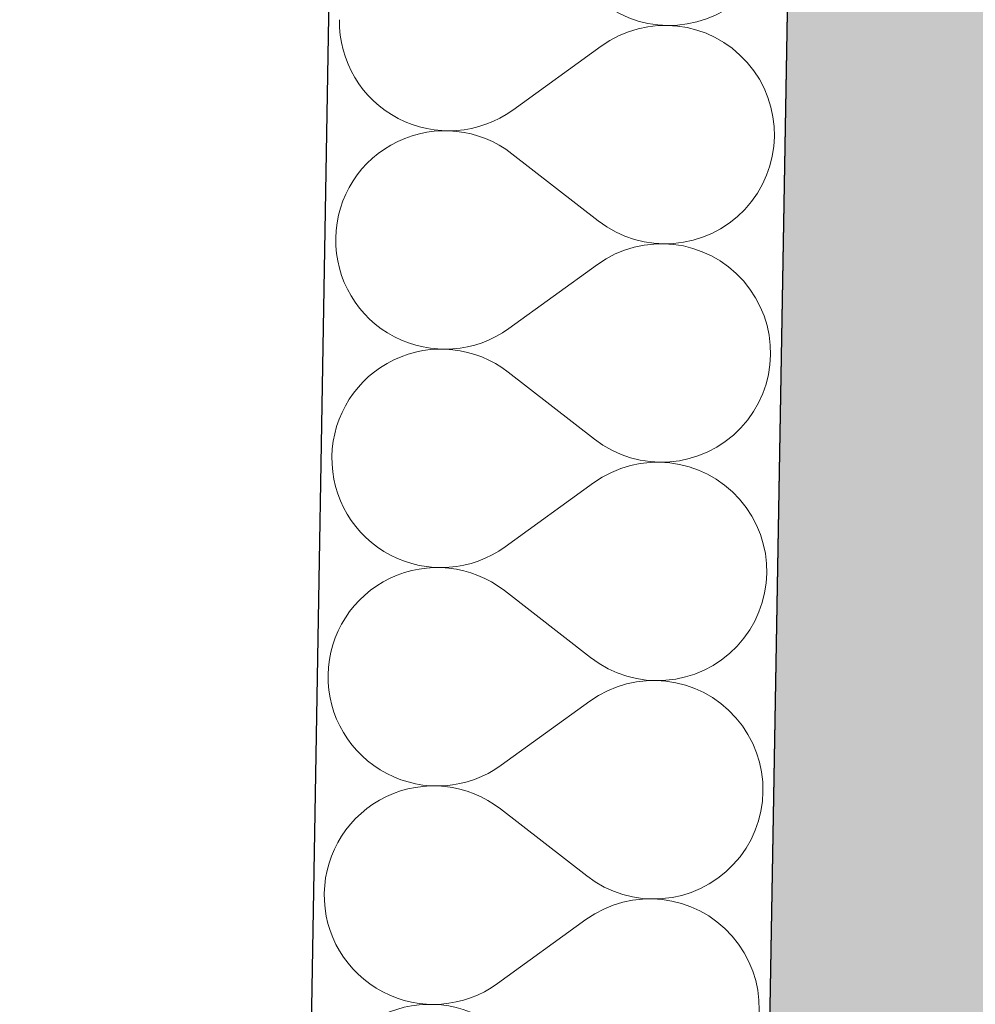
# Model space of a CAD drawing. Header units: millimetres. Extents: x -24674 to 2959, y -2716 to 20653.
# Tile 38 of 161: x -20642 to -20309, y 6187 to 6530. Entities that reach past the tile are written whole.
import ezdxf

# ---------------------------------------------------------------- set-up
doc = ezdxf.new("R2010")
doc.units = ezdxf.units.MM
doc.header["$MEASUREMENT"] = 0
doc.linetypes.add('Wipeout_Contour', pattern=[1000, 0, -1000])
for name, color, linetype in [('9._POHLED ZÁPADNÍ_1_Konstrukce - nosné', 7, 'Continuous'), ('9._POHLED ZÁPADNÍ_1_Nové_Konstrukce - nosné', 7, 'Continuous'), ('9._POHLED ZÁPADNÍ_1_Nové_Výplně – Řezové', 7, 'Continuous'), ('9._POHLED ZÁPADNÍ_1_Výplně – Řezové', 7, 'Continuous'), ('9._POHLED ZÁPADNÍ_1_VÝTAH VAR 1', 7, 'Continuous')]:
    doc.layers.add(name, color=color, linetype=linetype)

# ---------------------------------------------------------------- blocks, each defined once
blk = doc.blocks.new('*X4', base_point=(-27719.5, -6043.99))
at = {"layer": '9._POHLED ZÁPADNÍ_1_Nové_Výplně – Řezové', "color": 21, "linetype": 'Continuous', "lineweight": 20, "true_color": 0xffaaaa}
for p, q in [((-20530.25, 6533.02), (-20530.39, 6530.3)), ((-20530.39, 6530.3), (-20530.34, 6527.58)), ((-20429.42, 6530.96), (-20426.86, 6530.05)), ((-20426.86, 6530.05), (-20424.23, 6529.33)), ((-20408.03, 6529.04), (-20405.39, 6529.66)), ((-20405.39, 6529.66), (-20402.79, 6530.47)), ((-20530.34, 6527.58), (-20530.1, 6524.87)), ((-20429.51, 6526.13), (-20432.04, 6525.13)), ((-20426.91, 6526.95), (-20429.51, 6526.13)), ((-20424.26, 6527.58), (-20426.91, 6526.95)), ((-20421.58, 6528.01), (-20424.26, 6527.58)), ((-20424.23, 6529.33), (-20421.57, 6528.8)), ((-20418.87, 6528.26), (-20421.58, 6528.01)), ((-20421.57, 6528.8), (-20418.87, 6528.46)), ((-20418.87, 6528.46), (-20416.15, 6528.31)), ((-20416.15, 6528.31), (-20418.87, 6528.26)), ((-20416.15, 6528.31), (-20413.43, 6528.36)), ((-20413.43, 6528.17), (-20416.15, 6528.31)), ((-20413.43, 6528.36), (-20410.72, 6528.6)), ((-20410.73, 6527.83), (-20413.43, 6528.17)), ((-20408.06, 6527.3), (-20410.73, 6527.83)), ((-20410.72, 6528.6), (-20408.03, 6529.04)), ((-20405.44, 6526.59), (-20408.06, 6527.3)), ((-20402.87, 6525.68), (-20405.44, 6526.59)), ((-20530.1, 6524.87), (-20529.66, 6522.19)), ((-20436.85, 6522.61), (-20439.11, 6521.09)), ((-20434.49, 6523.96), (-20436.85, 6522.61)), ((-20432.04, 6525.13), (-20434.49, 6523.96)), ((-20400.38, 6524.6), (-20402.87, 6525.68)), ((-20397.97, 6523.34), (-20400.38, 6524.6)), ((-20395.65, 6521.91), (-20397.97, 6523.34)), ((-20529.66, 6522.19), (-20529.04, 6519.54)), ((-20529.04, 6519.54), (-20528.22, 6516.95)), ((-20439.11, 6521.09), (-20469.98, 6498.77)), ((-20393.44, 6520.32), (-20395.65, 6521.91)), ((-20391.35, 6518.58), (-20393.44, 6520.32)), ((-20528.22, 6516.95), (-20527.22, 6514.41)), ((-20389.39, 6516.69), (-20391.35, 6518.58)), ((-20387.58, 6514.67), (-20389.39, 6516.69)), ((-20527.22, 6514.41), (-20526.05, 6511.96)), ((-20385.9, 6512.52), (-20387.58, 6514.67)), ((-20384.39, 6510.26), (-20385.9, 6512.52)), ((-20526.05, 6511.96), (-20524.7, 6509.6)), ((-20524.7, 6509.6), (-20523.19, 6507.34)), ((-20383.04, 6507.9), (-20384.39, 6510.26)), ((-20523.19, 6507.34), (-20521.52, 6505.19)), ((-20381.87, 6505.45), (-20383.04, 6507.9)), ((-20380.87, 6502.92), (-20381.87, 6505.45)), ((-20521.52, 6505.19), (-20519.7, 6503.17)), ((-20519.7, 6503.17), (-20517.74, 6501.28)), ((-20380.06, 6500.32), (-20380.87, 6502.92)), ((-20517.74, 6501.28), (-20515.65, 6499.54)), ((-20515.65, 6499.54), (-20513.44, 6497.95)), ((-20472.24, 6497.25), (-20469.98, 6498.77)), ((-20379.43, 6497.67), (-20380.06, 6500.32)), ((-20513.44, 6497.95), (-20511.13, 6496.52)), ((-20511.13, 6496.52), (-20508.71, 6495.26)), ((-20508.71, 6495.26), (-20506.22, 6494.18)), ((-20477.06, 6494.73), (-20474.6, 6495.91)), ((-20474.6, 6495.91), (-20472.24, 6497.25)), ((-20378.99, 6494.99), (-20379.43, 6497.67)), ((-20506.22, 6494.18), (-20503.65, 6493.27)), ((-20503.65, 6493.27), (-20501.03, 6492.56)), ((-20501.03, 6492.56), (-20498.36, 6492.03)), ((-20498.36, 6492.03), (-20495.66, 6491.69)), ((-20495.66, 6491.69), (-20492.94, 6491.55)), ((-20492.94, 6491.55), (-20490.22, 6491.6)), ((-20490.22, 6491.6), (-20487.51, 6491.85)), ((-20487.51, 6491.85), (-20484.83, 6492.28)), ((-20484.83, 6492.28), (-20482.18, 6492.91)), ((-20482.18, 6492.91), (-20479.59, 6493.73)), ((-20479.59, 6493.73), (-20477.06, 6494.73)), ((-20378.75, 6492.28), (-20378.99, 6494.99)), ((-20378.7, 6489.56), (-20378.75, 6492.28)), ((-20508.83, 6488.39), (-20511.29, 6487.22)), ((-20506.3, 6489.39), (-20508.83, 6488.39)), ((-20503.71, 6490.2), (-20506.3, 6489.39)), ((-20501.06, 6490.82), (-20503.71, 6490.2)), ((-20498.37, 6491.26), (-20501.06, 6490.82)), ((-20495.66, 6491.5), (-20498.37, 6491.26)), ((-20492.94, 6491.55), (-20495.66, 6491.5)), ((-20490.23, 6491.4), (-20492.94, 6491.55)), ((-20487.53, 6491.06), (-20490.23, 6491.4)), ((-20484.86, 6490.53), (-20487.53, 6491.06)), ((-20482.24, 6489.81), (-20484.86, 6490.53)), ((-20479.67, 6488.91), (-20482.24, 6489.81)), ((-20477.18, 6487.82), (-20479.67, 6488.91)), ((-20378.84, 6486.84), (-20378.7, 6489.56)), ((-20513.65, 6485.87), (-20515.92, 6484.36)), ((-20511.29, 6487.22), (-20513.65, 6485.87)), ((-20474.77, 6486.56), (-20477.18, 6487.82)), ((-20472.45, 6485.13), (-20474.77, 6486.56)), ((-20470.25, 6483.53), (-20472.45, 6485.13)), ((-20379.18, 6484.14), (-20378.84, 6486.84)), ((-20518.06, 6482.69), (-20520.09, 6480.87)), ((-20515.92, 6484.36), (-20518.06, 6482.69)), ((-20440.17, 6460.15), (-20470.25, 6483.53)), ((-20380.43, 6478.85), (-20379.71, 6481.47)), ((-20379.71, 6481.47), (-20379.18, 6484.14)), ((-20521.98, 6478.91), (-20523.72, 6476.83)), ((-20520.09, 6480.87), (-20521.98, 6478.91)), ((-20381.34, 6476.28), (-20380.43, 6478.85)), ((-20525.31, 6474.62), (-20526.74, 6472.3)), ((-20523.72, 6476.83), (-20525.31, 6474.62)), ((-20382.42, 6473.79), (-20381.34, 6476.28)), ((-20526.74, 6472.3), (-20528, 6469.89)), ((-20385.11, 6469.06), (-20383.68, 6471.38)), ((-20383.68, 6471.38), (-20382.42, 6473.79)), ((-20528, 6469.89), (-20529.09, 6467.4)), ((-20386.7, 6466.86), (-20385.11, 6469.06)), ((-20529.99, 6464.83), (-20530.71, 6462.21)), ((-20529.09, 6467.4), (-20529.99, 6464.83)), ((-20390.33, 6462.81), (-20388.45, 6464.77)), ((-20388.45, 6464.77), (-20386.7, 6466.86)), ((-20530.71, 6462.21), (-20531.24, 6459.54)), ((-20394.51, 6459.32), (-20392.36, 6460.99)), ((-20392.36, 6460.99), (-20390.33, 6462.81)), ((-20531.24, 6459.54), (-20531.58, 6456.84)), ((-20440.17, 6460.15), (-20437.97, 6458.56)), ((-20437.97, 6458.56), (-20435.65, 6457.13)), ((-20399.13, 6456.47), (-20396.77, 6457.81)), ((-20396.77, 6457.81), (-20394.51, 6459.32)), ((-20531.58, 6456.84), (-20531.72, 6454.12)), ((-20531.72, 6454.12), (-20531.67, 6451.4)), ((-20435.65, 6457.13), (-20433.24, 6455.86)), ((-20433.24, 6455.86), (-20430.75, 6454.78)), ((-20430.75, 6454.78), (-20428.18, 6453.87)), ((-20428.18, 6453.87), (-20425.56, 6453.15)), ((-20406.71, 6453.48), (-20404.12, 6454.3)), ((-20404.12, 6454.3), (-20401.59, 6455.29)), ((-20401.59, 6455.29), (-20399.13, 6456.47)), ((-20531.67, 6451.4), (-20531.43, 6448.69)), ((-20428.24, 6450.77), (-20430.83, 6449.95)), ((-20425.59, 6451.4), (-20428.24, 6450.77)), ((-20422.91, 6451.84), (-20425.59, 6451.4)), ((-20425.56, 6453.15), (-20422.89, 6452.62)), ((-20420.2, 6452.08), (-20422.91, 6451.84)), ((-20422.89, 6452.62), (-20420.19, 6452.28)), ((-20417.48, 6452.13), (-20420.2, 6452.08)), ((-20420.19, 6452.28), (-20417.48, 6452.13)), ((-20417.48, 6452.13), (-20414.76, 6452.18)), ((-20414.76, 6451.99), (-20417.48, 6452.13)), ((-20414.76, 6452.18), (-20412.05, 6452.42)), ((-20412.06, 6451.65), (-20414.76, 6451.99)), ((-20409.39, 6451.13), (-20412.06, 6451.65)), ((-20412.05, 6452.42), (-20409.36, 6452.86)), ((-20406.77, 6450.41), (-20409.39, 6451.13)), ((-20409.36, 6452.86), (-20406.71, 6453.48)), ((-20404.2, 6449.51), (-20406.77, 6450.41)), ((-20531.43, 6448.69), (-20530.99, 6446.01)), ((-20435.82, 6447.78), (-20438.18, 6446.43)), ((-20433.36, 6448.95), (-20435.82, 6447.78)), ((-20430.83, 6449.95), (-20433.36, 6448.95)), ((-20401.71, 6448.42), (-20404.2, 6449.51)), ((-20399.29, 6447.16), (-20401.71, 6448.42)), ((-20396.98, 6445.74), (-20399.29, 6447.16)), ((-20530.99, 6446.01), (-20530.36, 6443.36)), ((-20440.44, 6444.91), (-20471.31, 6422.59)), ((-20438.18, 6446.43), (-20440.44, 6444.91)), ((-20394.77, 6444.15), (-20396.98, 6445.74)), ((-20392.68, 6442.4), (-20394.77, 6444.15)), ((-20530.36, 6443.36), (-20529.55, 6440.77)), ((-20529.55, 6440.77), (-20528.55, 6438.24)), ((-20390.72, 6440.52), (-20392.68, 6442.4)), ((-20388.9, 6438.49), (-20390.72, 6440.52)), ((-20528.55, 6438.24), (-20527.38, 6435.78)), ((-20387.23, 6436.35), (-20388.9, 6438.49)), ((-20527.38, 6435.78), (-20526.03, 6433.42)), ((-20526.03, 6433.42), (-20524.52, 6431.16)), ((-20385.72, 6434.08), (-20387.23, 6436.35)), ((-20384.37, 6431.72), (-20385.72, 6434.08)), ((-20524.52, 6431.16), (-20522.85, 6429.01)), ((-20383.2, 6429.27), (-20384.37, 6431.72)), ((-20522.85, 6429.01), (-20521.03, 6426.99)), ((-20521.03, 6426.99), (-20519.07, 6425.1)), ((-20382.2, 6426.74), (-20383.2, 6429.27)), ((-20381.38, 6424.14), (-20382.2, 6426.74)), ((-20519.07, 6425.1), (-20516.98, 6423.36)), ((-20516.98, 6423.36), (-20514.77, 6421.77)), ((-20380.76, 6421.49), (-20381.38, 6424.14)), ((-20514.77, 6421.77), (-20512.45, 6420.34)), ((-20512.45, 6420.34), (-20510.04, 6419.08)), ((-20478.38, 6418.55), (-20475.93, 6419.73)), ((-20475.93, 6419.73), (-20473.57, 6421.08)), ((-20473.57, 6421.08), (-20471.31, 6422.59)), ((-20380.32, 6418.81), (-20380.76, 6421.49)), ((-20510.04, 6419.08), (-20507.55, 6418)), ((-20507.55, 6418), (-20504.98, 6417.09)), ((-20504.98, 6417.09), (-20502.36, 6416.38)), ((-20502.36, 6416.38), (-20499.69, 6415.85)), ((-20488.84, 6415.67), (-20486.16, 6416.11)), ((-20486.16, 6416.11), (-20483.51, 6416.73)), ((-20483.51, 6416.73), (-20480.92, 6417.55)), ((-20480.92, 6417.55), (-20478.38, 6418.55)), ((-20380.08, 6416.1), (-20380.32, 6418.81)), ((-20380.03, 6413.38), (-20380.08, 6416.1)), ((-20507.63, 6413.21), (-20510.16, 6412.21)), ((-20505.03, 6414.02), (-20507.63, 6413.21)), ((-20502.39, 6414.65), (-20505.03, 6414.02)), ((-20499.7, 6415.08), (-20502.39, 6414.65)), ((-20496.99, 6415.32), (-20499.7, 6415.08)), ((-20499.69, 6415.85), (-20496.99, 6415.51)), ((-20496.99, 6415.51), (-20494.27, 6415.37)), ((-20494.27, 6415.37), (-20496.99, 6415.32)), ((-20494.27, 6415.37), (-20491.55, 6415.42)), ((-20491.56, 6415.22), (-20494.27, 6415.37)), ((-20488.86, 6414.88), (-20491.56, 6415.22)), ((-20491.55, 6415.42), (-20488.84, 6415.67)), ((-20486.19, 6414.35), (-20488.86, 6414.88)), ((-20483.56, 6413.63), (-20486.19, 6414.35)), ((-20481, 6412.73), (-20483.56, 6413.63)), ((-20478.51, 6411.64), (-20481, 6412.73)), ((-20380.17, 6410.66), (-20380.03, 6413.38)), ((-20514.98, 6409.69), (-20517.24, 6408.18)), ((-20512.62, 6411.04), (-20514.98, 6409.69)), ((-20510.16, 6412.21), (-20512.62, 6411.04)), ((-20476.1, 6410.38), (-20478.51, 6411.64)), ((-20473.78, 6408.95), (-20476.1, 6410.38)), ((-20380.51, 6407.96), (-20380.17, 6410.66)), ((-20519.39, 6406.51), (-20521.42, 6404.69)), ((-20517.24, 6408.18), (-20519.39, 6406.51)), ((-20471.58, 6407.35), (-20473.78, 6408.95)), ((-20441.5, 6383.97), (-20471.58, 6407.35)), ((-20381.04, 6405.29), (-20380.51, 6407.96)), ((-20523.3, 6402.73), (-20525.05, 6400.65)), ((-20521.42, 6404.69), (-20523.3, 6402.73)), ((-20382.66, 6400.1), (-20381.76, 6402.67)), ((-20381.76, 6402.67), (-20381.04, 6405.29)), ((-20525.05, 6400.65), (-20526.64, 6398.44)), ((-20383.75, 6397.61), (-20382.66, 6400.1)), ((-20528.07, 6396.13), (-20529.33, 6393.71)), ((-20526.64, 6398.44), (-20528.07, 6396.13)), ((-20385.01, 6395.2), (-20383.75, 6397.61)), ((-20529.33, 6393.71), (-20530.41, 6391.22)), ((-20388.03, 6390.68), (-20386.44, 6392.88)), ((-20386.44, 6392.88), (-20385.01, 6395.2)), ((-20531.32, 6388.65), (-20532.04, 6386.03)), ((-20530.41, 6391.22), (-20531.32, 6388.65)), ((-20391.66, 6386.63), (-20389.77, 6388.59)), ((-20389.77, 6388.59), (-20388.03, 6390.68)), ((-20532.04, 6386.03), (-20532.57, 6383.36)), ((-20393.69, 6384.81), (-20391.66, 6386.63)), ((-20532.57, 6383.36), (-20532.91, 6380.66)), ((-20441.5, 6383.97), (-20439.3, 6382.38)), ((-20439.3, 6382.38), (-20436.98, 6380.95)), ((-20398.1, 6381.63), (-20395.83, 6383.14)), ((-20395.83, 6383.14), (-20393.69, 6384.81)), ((-20532.91, 6380.66), (-20533.05, 6377.95)), ((-20436.98, 6380.95), (-20434.57, 6379.68)), ((-20434.57, 6379.68), (-20432.08, 6378.6)), ((-20432.08, 6378.6), (-20429.51, 6377.69)), ((-20405.45, 6378.12), (-20402.91, 6379.11)), ((-20402.91, 6379.11), (-20400.46, 6380.29)), ((-20400.46, 6380.29), (-20398.1, 6381.63)), ((-20533.05, 6377.95), (-20533, 6375.23)), ((-20533, 6375.23), (-20532.76, 6372.52)), ((-20426.92, 6375.22), (-20429.57, 6374.59)), ((-20429.51, 6377.69), (-20426.89, 6376.97)), ((-20424.24, 6375.66), (-20426.92, 6375.22)), ((-20426.89, 6376.97), (-20424.22, 6376.44)), ((-20421.53, 6375.9), (-20424.24, 6375.66)), ((-20424.22, 6376.44), (-20421.52, 6376.1)), ((-20418.81, 6375.95), (-20421.53, 6375.9)), ((-20421.52, 6376.1), (-20418.81, 6375.95)), ((-20418.81, 6375.95), (-20416.09, 6376)), ((-20416.09, 6375.81), (-20418.81, 6375.95)), ((-20416.09, 6376), (-20413.38, 6376.24)), ((-20413.39, 6375.47), (-20416.09, 6375.81)), ((-20410.72, 6374.95), (-20413.39, 6375.47)), ((-20413.38, 6376.24), (-20410.69, 6376.68)), ((-20408.1, 6374.23), (-20410.72, 6374.95)), ((-20410.69, 6376.68), (-20408.04, 6377.3)), ((-20408.04, 6377.3), (-20405.45, 6378.12)), ((-20532.76, 6372.52), (-20532.32, 6369.83)), ((-20437.15, 6371.6), (-20439.51, 6370.25)), ((-20434.69, 6372.77), (-20437.15, 6371.6)), ((-20432.16, 6373.77), (-20434.69, 6372.77)), ((-20429.57, 6374.59), (-20432.16, 6373.77)), ((-20405.53, 6373.33), (-20408.1, 6374.23)), ((-20403.03, 6372.24), (-20405.53, 6373.33)), ((-20400.62, 6370.98), (-20403.03, 6372.24)), ((-20532.32, 6369.83), (-20531.69, 6367.18)), ((-20441.77, 6368.73), (-20472.64, 6346.41)), ((-20439.51, 6370.25), (-20441.77, 6368.73)), ((-20398.31, 6369.56), (-20400.62, 6370.98)), ((-20396.1, 6367.97), (-20398.31, 6369.56)), ((-20394.01, 6366.22), (-20396.1, 6367.97)), ((-20531.69, 6367.18), (-20530.88, 6364.59)), ((-20530.88, 6364.59), (-20529.88, 6362.06)), ((-20392.05, 6364.34), (-20394.01, 6366.22)), ((-20529.88, 6362.06), (-20528.71, 6359.6)), ((-20390.23, 6362.31), (-20392.05, 6364.34)), ((-20388.56, 6360.17), (-20390.23, 6362.31)), ((-20528.71, 6359.6), (-20527.36, 6357.24)), ((-20387.05, 6357.91), (-20388.56, 6360.17)), ((-20385.7, 6355.54), (-20387.05, 6357.91)), ((-20527.36, 6357.24), (-20525.84, 6354.98)), ((-20525.84, 6354.98), (-20524.17, 6352.83)), ((-20384.52, 6353.09), (-20385.7, 6355.54)), ((-20524.17, 6352.83), (-20522.35, 6350.81)), ((-20522.35, 6350.81), (-20520.4, 6348.92)), ((-20383.53, 6350.56), (-20384.52, 6353.09)), ((-20520.4, 6348.92), (-20518.31, 6347.18)), ((-20382.71, 6347.96), (-20383.53, 6350.56)), ((-20382.09, 6345.31), (-20382.71, 6347.96)), ((-20518.31, 6347.18), (-20516.1, 6345.59)), ((-20516.1, 6345.59), (-20513.78, 6344.16)), ((-20513.78, 6344.16), (-20511.37, 6342.9)), ((-20477.26, 6343.55), (-20474.9, 6344.9)), ((-20474.9, 6344.9), (-20472.64, 6346.41)), ((-20381.65, 6342.63), (-20382.09, 6345.31)), ((-20511.37, 6342.9), (-20508.88, 6341.82)), ((-20508.88, 6341.82), (-20506.31, 6340.92)), ((-20506.31, 6340.92), (-20503.69, 6340.2)), ((-20487.49, 6339.93), (-20484.84, 6340.56)), ((-20484.84, 6340.56), (-20482.24, 6341.37)), ((-20482.24, 6341.37), (-20479.71, 6342.37)), ((-20479.71, 6342.37), (-20477.26, 6343.55)), ((-20381.41, 6339.92), (-20381.65, 6342.63)), ((-20508.96, 6337.03), (-20511.49, 6336.03)), ((-20506.36, 6337.84), (-20508.96, 6337.03)), ((-20503.72, 6338.47), (-20506.36, 6337.84)), ((-20501.03, 6338.9), (-20503.72, 6338.47)), ((-20503.69, 6340.2), (-20501.02, 6339.67)), ((-20498.32, 6339.14), (-20501.03, 6338.9)), ((-20501.02, 6339.67), (-20498.32, 6339.33)), ((-20498.32, 6339.33), (-20495.6, 6339.19)), ((-20495.6, 6339.19), (-20498.32, 6339.14)), ((-20495.6, 6339.19), (-20492.88, 6339.24)), ((-20492.88, 6339.05), (-20495.6, 6339.19)), ((-20492.88, 6339.24), (-20490.17, 6339.49)), ((-20490.18, 6338.71), (-20492.88, 6339.05)), ((-20487.52, 6338.17), (-20490.18, 6338.71)), ((-20490.17, 6339.49), (-20487.49, 6339.93)), ((-20484.89, 6337.45), (-20487.52, 6338.17)), ((-20482.33, 6336.55), (-20484.89, 6337.45)), ((-20381.5, 6334.48), (-20381.36, 6337.2)), ((-20381.36, 6337.2), (-20381.41, 6339.92)), ((-20513.95, 6334.86), (-20516.31, 6333.51)), ((-20511.49, 6336.03), (-20513.95, 6334.86)), ((-20479.83, 6335.46), (-20482.33, 6336.55)), ((-20477.42, 6334.2), (-20479.83, 6335.46)), ((-20475.11, 6332.77), (-20477.42, 6334.2)), ((-20381.84, 6331.78), (-20381.5, 6334.48)), ((-20520.72, 6330.33), (-20522.74, 6328.51)), ((-20518.57, 6332), (-20520.72, 6330.33)), ((-20516.31, 6333.51), (-20518.57, 6332)), ((-20472.9, 6331.18), (-20475.11, 6332.77)), ((-20442.83, 6307.79), (-20472.9, 6331.18)), ((-20382.37, 6329.12), (-20381.84, 6331.78)), ((-20522.74, 6328.51), (-20524.63, 6326.56)), ((-20383.09, 6326.49), (-20382.37, 6329.12)), ((-20526.38, 6324.47), (-20527.97, 6322.26)), ((-20524.63, 6326.56), (-20526.38, 6324.47)), ((-20385.08, 6321.43), (-20383.99, 6323.93)), ((-20383.99, 6323.93), (-20383.09, 6326.49)), ((-20529.4, 6319.95), (-20530.66, 6317.54)), ((-20527.97, 6322.26), (-20529.4, 6319.95)), ((-20386.34, 6319.02), (-20385.08, 6321.43)), ((-20530.66, 6317.54), (-20531.74, 6315.04)), ((-20389.36, 6314.5), (-20387.77, 6316.7)), ((-20387.77, 6316.7), (-20386.34, 6319.02)), ((-20531.74, 6315.04), (-20532.65, 6312.47)), ((-20391.1, 6312.41), (-20389.36, 6314.5)), ((-20533.37, 6309.85), (-20533.9, 6307.18)), ((-20532.65, 6312.47), (-20533.37, 6309.85)), ((-20395.01, 6308.63), (-20392.99, 6310.45)), ((-20392.99, 6310.45), (-20391.1, 6312.41)), ((-20533.9, 6307.18), (-20534.23, 6304.48)), ((-20442.83, 6307.79), (-20440.62, 6306.2)), ((-20440.62, 6306.2), (-20438.31, 6304.77)), ((-20399.42, 6305.45), (-20397.16, 6306.97)), ((-20397.16, 6306.97), (-20395.01, 6308.63)), ((-20534.23, 6304.48), (-20534.38, 6301.77)), ((-20438.31, 6304.77), (-20435.9, 6303.51)), ((-20435.9, 6303.51), (-20433.41, 6302.42)), ((-20406.77, 6301.94), (-20404.24, 6302.93)), ((-20404.24, 6302.93), (-20401.79, 6304.11)), ((-20401.79, 6304.11), (-20399.42, 6305.45)), ((-20534.38, 6301.77), (-20534.33, 6299.05)), ((-20433.41, 6302.42), (-20430.84, 6301.51)), ((-20430.84, 6301.51), (-20428.22, 6300.79)), ((-20425.56, 6299.48), (-20428.25, 6299.04)), ((-20428.22, 6300.79), (-20425.55, 6300.26)), ((-20422.85, 6299.72), (-20425.56, 6299.48)), ((-20425.55, 6300.26), (-20422.85, 6299.92)), ((-20422.85, 6299.92), (-20420.13, 6299.77)), ((-20420.13, 6299.77), (-20422.85, 6299.72)), ((-20420.13, 6299.77), (-20417.41, 6299.82)), ((-20417.42, 6299.63), (-20420.13, 6299.77)), ((-20414.72, 6299.3), (-20417.42, 6299.63)), ((-20417.41, 6299.82), (-20414.7, 6300.06)), ((-20412.05, 6298.77), (-20414.72, 6299.3)), ((-20414.7, 6300.06), (-20412.02, 6300.5)), ((-20412.02, 6300.5), (-20409.37, 6301.12)), ((-20409.37, 6301.12), (-20406.77, 6301.94)), ((-20534.33, 6299.05), (-20534.08, 6296.34)), ((-20534.08, 6296.34), (-20533.65, 6293.65)), ((-20436.02, 6296.6), (-20438.47, 6295.42)), ((-20433.49, 6297.59), (-20436.02, 6296.6)), ((-20430.9, 6298.41), (-20433.49, 6297.59)), ((-20428.25, 6299.04), (-20430.9, 6298.41)), ((-20409.42, 6298.05), (-20412.05, 6298.77)), ((-20406.86, 6297.15), (-20409.42, 6298.05)), ((-20404.36, 6296.06), (-20406.86, 6297.15)), ((-20401.95, 6294.81), (-20404.36, 6296.06)), ((-20533.65, 6293.65), (-20533.02, 6291)), ((-20443.1, 6292.55), (-20473.97, 6270.23)), ((-20440.84, 6294.07), (-20443.1, 6292.55)), ((-20438.47, 6295.42), (-20440.84, 6294.07)), ((-20399.64, 6293.38), (-20401.95, 6294.81)), ((-20397.43, 6291.79), (-20399.64, 6293.38)), ((-20533.02, 6291), (-20532.21, 6288.41)), ((-20395.34, 6290.04), (-20397.43, 6291.79)), ((-20393.38, 6288.16), (-20395.34, 6290.04)), ((-20532.21, 6288.41), (-20531.21, 6285.88)), ((-20531.21, 6285.88), (-20530.03, 6283.42)), ((-20391.56, 6286.13), (-20393.38, 6288.16)), ((-20389.89, 6283.99), (-20391.56, 6286.13)), ((-20530.03, 6283.42), (-20528.69, 6281.06)), ((-20388.38, 6281.73), (-20389.89, 6283.99)), ((-20528.69, 6281.06), (-20527.17, 6278.8)), ((-20527.17, 6278.8), (-20525.5, 6276.65)), ((-20387.03, 6279.36), (-20388.38, 6281.73)), ((-20385.85, 6276.91), (-20387.03, 6279.36)), ((-20525.5, 6276.65), (-20523.68, 6274.63)), ((-20384.86, 6274.38), (-20385.85, 6276.91)), ((-20523.68, 6274.63), (-20521.72, 6272.74)), ((-20521.72, 6272.74), (-20519.63, 6271)), ((-20384.04, 6271.78), (-20384.86, 6274.38)), ((-20383.41, 6269.14), (-20384.04, 6271.78)), ((-20519.63, 6271), (-20517.43, 6269.41)), ((-20517.43, 6269.41), (-20515.11, 6267.98)), ((-20478.59, 6267.37), (-20476.23, 6268.72)), ((-20476.23, 6268.72), (-20473.97, 6270.23)), ((-20382.98, 6266.45), (-20383.41, 6269.14)), ((-20515.11, 6267.98), (-20512.7, 6266.72)), ((-20512.7, 6266.72), (-20510.2, 6265.64)), ((-20510.2, 6265.64), (-20507.64, 6264.74)), ((-20486.17, 6264.38), (-20483.57, 6265.19)), ((-20483.57, 6265.19), (-20481.04, 6266.19)), ((-20481.04, 6266.19), (-20478.59, 6267.37)), ((-20382.73, 6263.74), (-20382.98, 6266.45)), ((-20507.69, 6261.66), (-20510.29, 6260.85)), ((-20505.04, 6262.29), (-20507.69, 6261.66)), ((-20507.64, 6264.74), (-20505.01, 6264.02)), ((-20502.36, 6262.72), (-20505.04, 6262.29)), ((-20505.01, 6264.02), (-20502.34, 6263.49)), ((-20499.65, 6262.96), (-20502.36, 6262.72)), ((-20502.34, 6263.49), (-20499.64, 6263.16)), ((-20496.93, 6263.01), (-20499.65, 6262.96)), ((-20499.64, 6263.16), (-20496.93, 6263.01)), ((-20496.93, 6263.01), (-20494.21, 6263.06)), ((-20494.21, 6262.87), (-20496.93, 6263.01)), ((-20494.21, 6263.06), (-20491.5, 6263.31)), ((-20491.51, 6262.53), (-20494.21, 6262.87)), ((-20488.84, 6261.99), (-20491.51, 6262.53)), ((-20491.5, 6263.31), (-20488.81, 6263.75)), ((-20486.22, 6261.27), (-20488.84, 6261.99)), ((-20488.81, 6263.75), (-20486.17, 6264.38)), ((-20382.68, 6261.02), (-20382.73, 6263.74)), ((-20515.27, 6258.68), (-20517.64, 6257.33)), ((-20512.82, 6259.85), (-20515.27, 6258.68)), ((-20510.29, 6260.85), (-20512.82, 6259.85)), ((-20483.66, 6260.37), (-20486.22, 6261.27)), ((-20481.16, 6259.28), (-20483.66, 6260.37)), ((-20478.75, 6258.02), (-20481.16, 6259.28)), ((-20476.44, 6256.59), (-20478.75, 6258.02)), ((-20383.17, 6255.6), (-20382.83, 6258.3)), ((-20382.83, 6258.3), (-20382.68, 6261.02)), ((-20519.9, 6255.82), (-20522.05, 6254.15)), ((-20517.64, 6257.33), (-20519.9, 6255.82)), ((-20474.23, 6255), (-20476.44, 6256.59)), ((-20444.16, 6231.61), (-20474.23, 6255)), ((-20383.7, 6252.94), (-20383.17, 6255.6)), ((-20524.07, 6252.33), (-20525.96, 6250.38)), ((-20522.05, 6254.15), (-20524.07, 6252.33)), ((-20384.42, 6250.31), (-20383.7, 6252.94)), ((-20527.7, 6248.29), (-20529.3, 6246.08)), ((-20525.96, 6250.38), (-20527.7, 6248.29)), ((-20386.4, 6245.25), (-20385.32, 6247.75)), ((-20385.32, 6247.75), (-20384.42, 6250.31)), ((-20529.3, 6246.08), (-20530.72, 6243.77)), ((-20387.67, 6242.84), (-20386.4, 6245.25)), ((-20531.99, 6241.36), (-20533.07, 6238.86)), ((-20530.72, 6243.77), (-20531.99, 6241.36)), ((-20389.09, 6240.53), (-20387.67, 6242.84)), ((-20533.07, 6238.86), (-20533.97, 6236.3)), ((-20392.43, 6236.23), (-20390.69, 6238.32)), ((-20390.69, 6238.32), (-20389.09, 6240.53)), ((-20533.97, 6236.3), (-20534.69, 6233.67)), ((-20396.34, 6232.46), (-20394.32, 6234.27)), ((-20394.32, 6234.27), (-20392.43, 6236.23)), ((-20535.22, 6231), (-20535.56, 6228.3)), ((-20534.69, 6233.67), (-20535.22, 6231)), ((-20444.16, 6231.61), (-20441.95, 6230.02)), ((-20400.75, 6229.27), (-20398.49, 6230.79)), ((-20398.49, 6230.79), (-20396.34, 6232.46)), ((-20535.56, 6228.3), (-20535.71, 6225.59)), ((-20441.95, 6230.02), (-20439.64, 6228.59)), ((-20439.64, 6228.59), (-20437.23, 6227.33)), ((-20437.23, 6227.33), (-20434.73, 6226.24)), ((-20405.57, 6226.75), (-20403.12, 6227.93)), ((-20403.12, 6227.93), (-20400.75, 6229.27)), ((-20535.71, 6225.59), (-20535.66, 6222.87)), ((-20434.73, 6226.24), (-20432.17, 6225.33)), ((-20432.17, 6225.33), (-20429.55, 6224.61)), ((-20429.55, 6224.61), (-20426.88, 6224.08)), ((-20426.88, 6224.08), (-20424.18, 6223.74)), ((-20424.18, 6223.74), (-20421.46, 6223.6)), ((-20418.74, 6223.64), (-20416.03, 6223.89)), ((-20416.03, 6223.89), (-20413.35, 6224.32)), ((-20413.35, 6224.32), (-20410.7, 6224.95)), ((-20410.7, 6224.95), (-20408.1, 6225.76)), ((-20408.1, 6225.76), (-20405.57, 6226.75)), ((-20535.66, 6222.87), (-20535.41, 6220.16)), ((-20437.35, 6220.42), (-20439.8, 6219.24)), ((-20434.82, 6221.42), (-20437.35, 6220.42)), ((-20432.22, 6222.23), (-20434.82, 6221.42)), ((-20429.58, 6222.86), (-20432.22, 6222.23)), ((-20426.89, 6223.3), (-20429.58, 6222.86)), ((-20424.18, 6223.54), (-20426.89, 6223.3)), ((-20421.46, 6223.6), (-20424.18, 6223.54)), ((-20421.46, 6223.6), (-20418.74, 6223.64)), ((-20418.75, 6223.45), (-20421.46, 6223.6)), ((-20416.05, 6223.12), (-20418.75, 6223.45)), ((-20413.38, 6222.59), (-20416.05, 6223.12)), ((-20410.75, 6221.87), (-20413.38, 6222.59)), ((-20408.19, 6220.97), (-20410.75, 6221.87)), ((-20405.69, 6219.89), (-20408.19, 6220.97)), ((-20535.41, 6220.16), (-20534.98, 6217.47)), ((-20534.98, 6217.47), (-20534.35, 6214.83)), ((-20442.16, 6217.89), (-20444.42, 6216.38)), ((-20439.8, 6219.24), (-20442.16, 6217.89)), ((-20403.28, 6218.63), (-20405.69, 6219.89)), ((-20400.96, 6217.2), (-20403.28, 6218.63)), ((-20398.76, 6215.61), (-20400.96, 6217.2)), ((-20534.35, 6214.83), (-20533.53, 6212.23)), ((-20444.42, 6216.38), (-20475.29, 6194.05)), ((-20396.67, 6213.87), (-20398.76, 6215.61)), ((-20394.71, 6211.98), (-20396.67, 6213.87)), ((-20533.53, 6212.23), (-20532.54, 6209.7)), ((-20392.89, 6209.96), (-20394.71, 6211.98)), ((-20391.22, 6207.81), (-20392.89, 6209.96)), ((-20532.54, 6209.7), (-20531.36, 6207.25)), ((-20531.36, 6207.25), (-20530.01, 6204.88)), ((-20389.7, 6205.55), (-20391.22, 6207.81)), ((-20530.01, 6204.88), (-20528.5, 6202.62)), ((-20388.36, 6203.18), (-20389.7, 6205.55)), ((-20387.18, 6200.73), (-20388.36, 6203.18)), ((-20528.5, 6202.62), (-20526.83, 6200.47)), ((-20526.83, 6200.47), (-20525.01, 6198.45)), ((-20386.18, 6198.2), (-20387.18, 6200.73)), ((-20525.01, 6198.45), (-20523.05, 6196.56)), ((-20523.05, 6196.56), (-20520.96, 6194.82)), ((-20385.37, 6195.6), (-20386.18, 6198.2)), ((-20520.96, 6194.82), (-20518.76, 6193.23)), ((-20518.76, 6193.23), (-20516.44, 6191.8)), ((-20477.55, 6192.54), (-20475.29, 6194.05)), ((-20384.74, 6192.96), (-20385.37, 6195.6)), ((-20384.31, 6190.27), (-20384.74, 6192.96)), ((-20516.44, 6191.8), (-20514.03, 6190.54)), ((-20514.03, 6190.54), (-20511.53, 6189.46)), ((-20511.53, 6189.46), (-20508.97, 6188.56)), ((-20484.9, 6189.01), (-20482.37, 6190.01)), ((-20482.37, 6190.01), (-20479.92, 6191.19)), ((-20479.92, 6191.19), (-20477.55, 6192.54)), ((-20384.06, 6187.56), (-20384.31, 6190.27)), ((-20508.97, 6188.56), (-20506.34, 6187.84)), ((-20506.34, 6187.84), (-20503.67, 6187.31)), ((-20503.67, 6187.31), (-20500.97, 6186.98)), ((-20500.97, 6186.98), (-20498.26, 6186.83)), ((-20498.26, 6186.83), (-20495.54, 6186.89)), ((-20495.54, 6186.89), (-20492.83, 6187.13)), ((-20492.83, 6187.13), (-20490.14, 6187.57)), ((-20490.14, 6187.57), (-20487.49, 6188.2)), ((-20487.49, 6188.2), (-20484.9, 6189.01)), ((-20384.01, 6184.84), (-20384.06, 6187.56))]:
    blk.add_line(p, q, dxfattribs=at)
blk = doc.blocks.new('*X18', base_point=(-27719.5, -6043.99))
at = {"layer": '9._POHLED ZÁPADNÍ_1_Nové_Výplně – Řezové', "color": 21, "linetype": 'Continuous', "lineweight": 20, "true_color": 0xffaaaa}
for p, q in [((-20439.11, 6521.09), (-20469.98, 6498.77)), ((-20440.17, 6460.15), (-20470.25, 6483.53)), ((-20440.44, 6444.91), (-20471.31, 6422.59)), ((-20441.5, 6383.97), (-20471.58, 6407.35)), ((-20441.77, 6368.73), (-20472.64, 6346.41)), ((-20442.83, 6307.79), (-20472.9, 6331.18)), ((-20443.1, 6292.55), (-20473.97, 6270.23)), ((-20444.16, 6231.61), (-20474.23, 6255)), ((-20444.42, 6216.38), (-20475.29, 6194.05))]:
    blk.add_line(p, q, dxfattribs=at)
for centre, start, end in [((-20415.46, 6566.4), 232.1313, 125.8711), ((-20492.3, 6529.64), 179.0012, 305.8711), ((-20416.79, 6490.22), 232.1313, 125.8711), ((-20493.63, 6453.46), 52.1313, 179.0012), ((-20493.63, 6453.46), 179.0012, 305.8711), ((-20418.12, 6414.04), 232.1313, 125.8711), ((-20494.96, 6377.28), 52.1313, 179.0012), ((-20494.96, 6377.28), 179.0012, 305.8711), ((-20419.45, 6337.86), 232.1313, 125.8711), ((-20496.29, 6301.1), 52.1313, 179.0012), ((-20496.29, 6301.1), 179.0012, 305.8711), ((-20420.77, 6261.68), 232.1313, 125.8711), ((-20497.62, 6224.92), 52.1313, 179.0012), ((-20497.62, 6224.92), 179.0012, 305.8711), ((-20422.1, 6185.51), 232.1313, 125.8711), ((-20498.94, 6148.74), 52.1313, 179.0012)]:
    blk.add_arc(centre, 38.1, start, end, dxfattribs=at)

msp = doc.modelspace()

# ---------------------------------------------------------------- wipeouts: each hides what was drawn before it
at = {"color": 254, "linetype": 'Wipeout_Contour', "lineweight": 0, "ltscale": 108323.765576}
msp.add_wipeout([(-20470.48, 10185.48), (-20571.1, 4413.92), (-20421.12, 4411.3), (-20411.13, 4411.13), (-20313.53, 10008.83)], dxfattribs=at).dxf.layer = '9._POHLED ZÁPADNÍ_1_Nové_Výplně – Řezové'

# ---------------------------------------------------------------- next in the draw order: hatches: boundary and pattern name
at = {"layer": '9._POHLED ZÁPADNÍ_1_Výplně – Řezové', "linetype": 'Continuous', "lineweight": 13}
msp.add_hatch(color=254, dxfattribs=at).paths.add_polyline_path([(-20313.37, 10013.89), (-20411.95, 4415.68), (-20112, 4410.4), (-20020.94, 9581.29)])

# ---------------------------------------------------------------- next in the draw order: linework, layer by layer
at = {"layer": '9._POHLED ZÁPADNÍ_1_Konstrukce - nosné', "color": 7, "linetype": 'Continuous', "lineweight": 50, "flags": 128}
msp.add_lwpolyline([(-20313.37, 10013.89), (-20411.95, 4415.68)], dxfattribs=at)
at = {"layer": '9._POHLED ZÁPADNÍ_1_Nové_Konstrukce - nosné', "color": 1, "linetype": 'Continuous', "lineweight": 25, "flags": 128}
for points in [[(-20470.48, 10185.48), (-20571.1, 4413.92)], [(-20411.13, 4411.13), (-20313.53, 10008.83)]]:
    msp.add_lwpolyline(points, dxfattribs=at)

# ---------------------------------------------------------------- next in the draw order: block references
at = {"layer": '9._POHLED ZÁPADNÍ_1_VÝTAH VAR 1', "color": 9, "linetype": 'Continuous', "lineweight": 13}
msp.add_blockref('*X4', (-27719.5, -6043.99), dxfattribs=at)

# ---------------------------------------------------------------- next in the draw order: wipeouts: each hides what was drawn before it
at = {"color": 254, "linetype": 'Wipeout_Contour', "lineweight": 0, "ltscale": 274303.920399}
msp.add_wipeout([(-20641.96, 349.65), (-20481.93, 349.73), (-20428.28, 3427.35), (-20533.92, 3427.35), (-20533.92, 3677.35), (-20423.92, 3677.35), (-20313.53, 10008.83), (-20473.28, 10024.95), (-20580.69, 3864), (-20570.98, 4415.68), (-20411.95, 4415.68), (-20421.63, 3865.76), (-20580.69, 3864)], dxfattribs=at).dxf.layer = '9._POHLED ZÁPADNÍ_1_Nové_Výplně – Řezové'

# ---------------------------------------------------------------- next in the draw order: linework, layer by layer
at = {"layer": '9._POHLED ZÁPADNÍ_1_Nové_Konstrukce - nosné', "color": 1, "linetype": 'Continuous', "lineweight": 25, "flags": 128}
for points in [[(-20470.48, 10185.48), (-20641.96, 349.65)], [(-20423.92, 3677.35), (-20313.53, 10008.83)]]:
    msp.add_lwpolyline(points, dxfattribs=at)

# ---------------------------------------------------------------- next in the draw order: block references
at = {"layer": '9._POHLED ZÁPADNÍ_1_VÝTAH VAR 1', "color": 9, "linetype": 'Continuous', "lineweight": 13}
msp.add_blockref('*X18', (-27719.5, -6043.99), dxfattribs=at)

doc.saveas('drawing.dxf')
